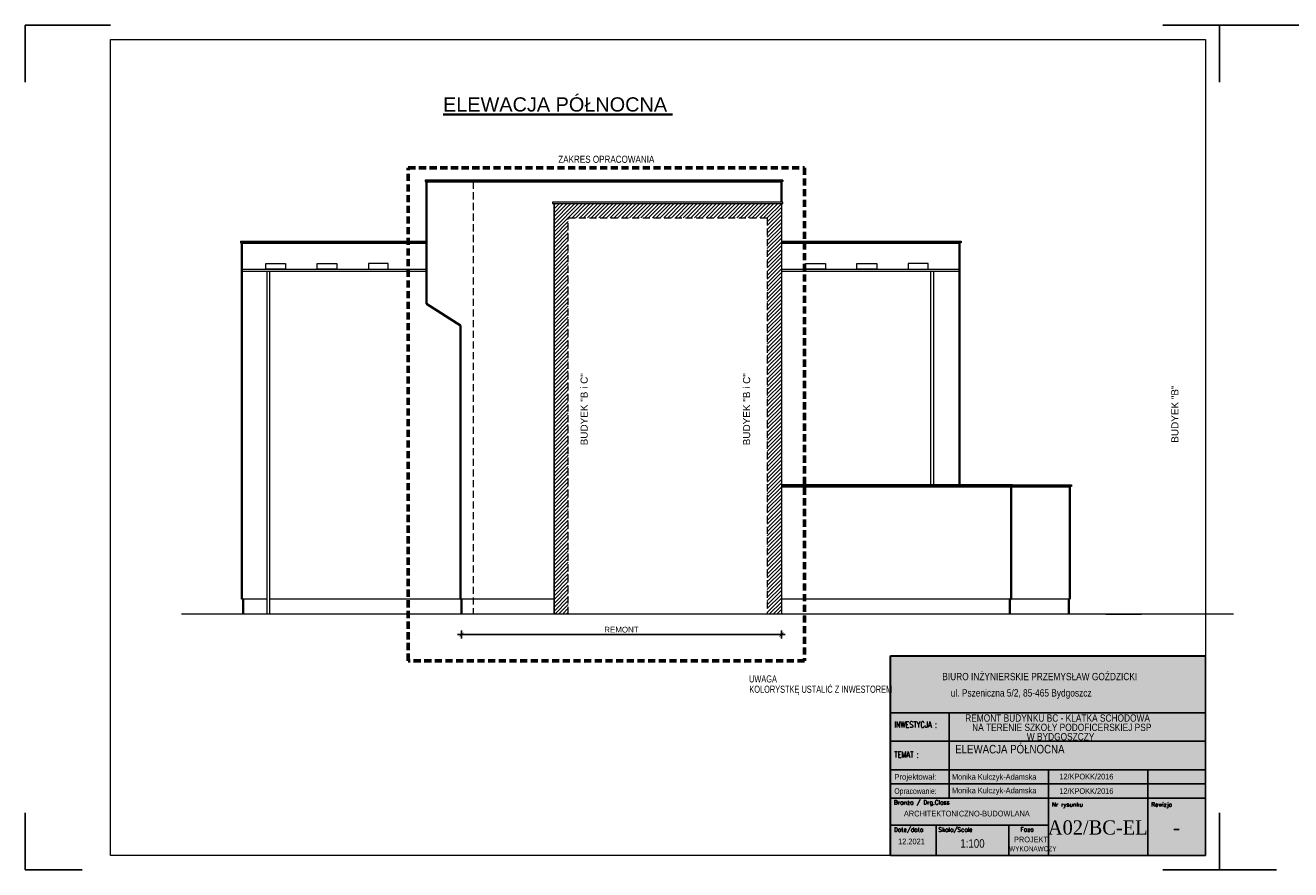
# Model space of a CAD drawing. Header units: millimetres. Extents: x -8040 to 8760, y -10081 to -7111.
# Tile 1 of 21: x -8040 to -3590, y -10081 to -7111. Entities that reach past the tile are written whole.
import ezdxf
from ezdxf.enums import TextEntityAlignment as Align

# ---------------------------------------------------------------- set-up
doc = ezdxf.new("R2010")
doc.units = ezdxf.units.MM
doc.linetypes.add('DASHED', pattern=[0.75, 0.5, -0.25])
doc.linetypes.add('DASHEDX2', pattern=[1.5, 1, -0.5])
for name, color, linetype, lineweight in [('!MARIUSZ', 220, 'Continuous', 35), ('BA_txs', 2, 'Continuous', 18), ('M_Ramki do druku', 7, 'Continuous', 18), ('M_Ramki rysunków', 2, 'Continuous', 18), ('M_Teksty duże', 3, 'Continuous', 35), ('PG_PRZERYWANE_ŚREDNIE', 1, 'DASHEDX2', 18), ('PG_SCHODY', 2, 'Continuous', 18), ('PG_SZRAF', 1, 'Continuous', 18), ('PG_WIDOKOWE_CIENKIE', 1, 'Continuous', 18), ('PG_ŚCIANY_SŁUPY', 4, 'Continuous', 35), ('Przekrojowa', 60, 'Continuous', 18), ('TABC', 1, 'Continuous', 18), ('TABELKA', 7, 'Continuous', 18), ('Wymiarowa zewnętrzna', 50, 'Continuous', 18)]:
    doc.layers.add(name, color=color, linetype=linetype, lineweight=lineweight)
doc.styles.add('BIKTS', font='bikromsw.shx', dxfattribs={"width": 0.85})
doc.styles.add('MCAD_TD', font='arial.ttf')
doc.styles.add('ROMANC', font='times.ttf', dxfattribs={"height": 20})
doc.styles.add('ROMANS', font='bikromsw.shx', dxfattribs={"width": 0.8})
doc.styles.add('SIMPLEX', font='SIMPLEX')
doc.styles.get("Standard").update_dxf_attribs({"font": 'arial.ttf'})
doc.dimstyles.new('Styl 50', dxfattribs={"dimscale": 0, "dimtxt": 12.5, "dimasz": 8, "dimexe": 17.5, "dimexo": 0, "dimgap": 5, "dimtad": 1, "dimdec": 1, "dimtxsty": 'Standard', "dimblk": 'ARCHTICK', "dimcen": 6, "dimdle": 8, "dimadec": 0, "dimazin": 0, "dimtfac": 1, "dimtdec": 1, "dimtmove": 1, "dimatfit": 3, "dimldrblk": 'ARCHTICK', "dimfxl": 17.5, "dimfxlon": 1, "dimarcsym": 0})

# ---------------------------------------------------------------- blocks, each defined once
blk = doc.blocks.new('Znacznik_narozny')
at = {"layer": 'M_Ramki do druku', "lineweight": -2}
blk.add_lwpolyline([(0, -20), (0, 0), (20, 0)], dxfattribs=at)
blk = doc.blocks.new('A$C38c5ed0e')
at = {"true_color": 0xffffff}
h = blk.add_hatch(color=7, dxfattribs=at)
h.dxf.hatch_style = 1
h.paths.add_polyline_path([(1107.2, 702), (0, 702), (0, 0), (1107.2, 0)])
at = {"layer": 'Przekrojowa', "color": 18, "lineweight": 30, "true_color": 0x000000}
for p, q in [((0, 0), (0, 702)), ((0, 702), (1107.2, 702))]:
    blk.add_line(p, q, dxfattribs=at)
blk = doc.blocks.new('TAB-SP')
at = {"color": 18, "true_color": 0x000000}
for p, q in [((-5536, 0), (-5536, 3510)), ((-5536, 3510), (0, 3510)), ((0, 3510), (0, 0)), ((-4506, 2008), (-4506, 2508)), ((-5536, 2008), (0, 2008)), ((-4506, 1014), (-4506, 2025)), ((-2760, 1508), (-2760, 531)), ((-1014, 1508), (-1014, 1008)), ((-5520, 1258), (0, 1258)), ((0, 1008), (-5536, 1008)), ((-4506, 1008), (-4506, 1014)), ((-1014, 0), (-1014, 1008)), ((-5536, 0), (0, 0))]:
    blk.add_line(p, q, dxfattribs=at)
at = {"color": 18, "linetype": 'Continuous', "true_color": 0x000000}
for p, q in [((0, 2508), (-5536, 2508)), ((0, 1508), (-5536, 1508)), ((-2760, 531), (-5536, 531)), ((-4733, 0), (-4733, 531)), ((-3457, 0), (-3457, 531)), ((-2760, 531), (-2760, 0))]:
    blk.add_line(p, q, dxfattribs=at)
at = {"color": 18, "true_color": 0x000000, "style": 'ROMANS'}
for s, width, p, p2 in [('Projektował: ', 0.750949, (-5470, 1333), (-4691, 1333)), ('Opracowanie: ', 0.711769, (-5470, 1083), (-4691, 1083))]:
    blk.add_text(s, height=100, dxfattribs=dict(at, width=width)).set_placement(p, p2, align=Align.FIT)
at = {"color": 18, "true_color": 0x000000, "style": 'BIKTS', "width": 0.85}
for tag, p, height in [('TEMAT1', (-4383, 1811), 150), ('TEMAT2', (-4383, 1591), 150), ('PROJEKTOWAł1', (-4383, 1336), 100), ('UPR.NR1', (-2569, 1341), 100), ('PROJEKTOWAŁ2', (-4383, 1086), 100), ('UPR.NR2', (-2569, 1091), 100), ('BRANżA', (-4783, 686), 100), ('DATA', (-5403, 196), 100), ('SKALA', (-4363, 136), 150), ('FAZA', (-3199, 242), 100), ('UPR.NR4', (-3378, 73), 100)]:
    blk.add_attdef(tag, p, '', height=height, dxfattribs=at)
at = {"color": 18, "true_color": 0x000000, "style": 'ROMANC'}
for tag, p in [('NR', (-2075, 368)), ('REWIZJA', (-508, 368))]:
    blk.add_attdef(tag, text='', height=250, dxfattribs=at).set_placement(p, align=Align.CENTER)
at = {"layer": 'TABC', "color": 18, "linetype": 'Continuous', "true_color": 0x000000, "style": 'SIMPLEX'}
for s, p in [('Branża / Drg.Class', (-5478, 896)), ('Nr rysunku', (-2700, 859)), ('Rewizja', (-954, 859)), ('Date/data', (-5475, 418)), ('Skala/Scale', (-4696, 418)), ('Faza', (-3252, 421))]:
    blk.add_text(s, height=74.6, dxfattribs=at).set_placement(p)
at = {"layer": 'TABELKA', "color": 18, "true_color": 0x000000}
for s, height, style, width, p in [('BIURO INŻYNIERSKIE PRZEMYSŁAW GOŹDZICKI', 128.93, 'BIKTS', 0.85, (-4626, 3082)), ('ul. Pszeniczna 5/2, 85-465 Bydgoszcz', 128.93, 'BIKTS', 0.85, (-4477, 2795)), ('REMONT BUDYNKU BC - KLATKA SCHODOWA ', 128.93, 'BIKTS', 0.85, (-4223, 2353)), ('INWESTYCJA :', 105.6, 'SIMPLEX', 0.8, (-5470, 2248)), ('NA TERENIE SZKOŁY PODOFICERSKIEJ PSP ', 128.93, 'BIKTS', 0.85, (-4101, 2189)), ('TEMAT :', 105.6, 'SIMPLEX', 0.8, (-5470, 1721))]:
    blk.add_text(s, height=height, dxfattribs=dict(at, style=style, width=width)).set_placement(p)
at = {"layer": 'TABELKA', "color": 18, "true_color": 0x000000, "insert": (-3140, 2154), "char_height": 128.93, "width": 1530.26, "attachment_point": 1, "style": 'BIKTS'}
blk.add_mtext('W BYDGOSZCZY', dxfattribs=at)
blk = doc.blocks.new('_ArchTick')
at = {"color": 0, "linetype": 'ByBlock', "const_width": 0.15}
blk.add_lwpolyline([(-0.5, -0.5), (0.5, 0.5)], dxfattribs=at)
blk = doc.blocks.new('*D386')
at = {"layer": 'Defpoints', "color": 0, "transparency": 16777216}
for p in [(-6505.8, -9181.7), (-5381.2, -9181.7), (-5381.2, -9254.1)]:
    blk.add_point(p, dxfattribs=at)
at = {"layer": 'Wymiarowa zewnętrzna', "color": 0, "lineweight": -2, "transparency": 16777216}
for p, q in [((-6519.8, -9254.1), (-5367.2, -9254.1)), ((-6505.8, -9240.1), (-6505.8, -9268.1)), ((-5381.2, -9240.1), (-5381.2, -9268.1))]:
    blk.add_line(p, q, dxfattribs=at)
at = {"layer": 'Wymiarowa zewnętrzna', "color": 0, "lineweight": -2, "transparency": 16777216, "xscale": 14, "yscale": 14, "zscale": 14, "rotation": 180}
blk.add_blockref('_ArchTick', (-6505.8, -9254.1), dxfattribs=at)
at = {"layer": 'Wymiarowa zewnętrzna', "color": 0, "lineweight": -2, "transparency": 16777216, "xscale": 14, "yscale": 14, "zscale": 14}
blk.add_blockref('_ArchTick', (-5381.2, -9254.1), dxfattribs=at)
at = {"layer": 'Wymiarowa zewnętrzna', "color": 0, "lineweight": 0, "transparency": 16777216, "insert": (-5943.5, -9236.8), "char_height": 20, "attachment_point": 5}
blk.add_mtext('REMONT', dxfattribs=at)

msp = doc.modelspace()

# ---------------------------------------------------------------- hatches: boundary and pattern name
at = {"layer": 'PG_SZRAF', "true_color": 0x000000}
h = msp.add_hatch(dxfattribs=at)
h.set_pattern_fill('ANSI31', color=18, scale=3)
h.paths.add_polyline_path([(-5381.2, -7737.7), (-6180.7, -7737.7), (-6180.7, -9181.7), (-6130.7, -9181.7), (-6130.7, -7787.7), (-5431.2, -7787.7), (-5431.2, -9181.7), (-5381.2, -9181.7)])

# ---------------------------------------------------------------- linework, layer by layer
at = {"layer": '!MARIUSZ', "color": 18, "linetype": 'DASHED', "lineweight": 0, "ltscale": 50, "true_color": 0x000000}
for points in [[(-6465.2, -7660.7), (-6465.2, -9181.7)], [(-6130.7, -9181.7), (-6130.7, -7787.7), (-5431.2, -7787.7), (-5431.2, -9181.7)]]:
    msp.add_lwpolyline(points, dxfattribs=at)
at = {"layer": 'M_Ramki do druku', "color": 18, "lineweight": -2, "true_color": 0x000000}
for p, q in [((-7740, -7111), (-8040, -7111)), ((-3540, -7111), (-3840, -7111))]:
    msp.add_line(p, q, dxfattribs=at)
at = {"layer": 'M_Ramki rysunków', "color": 18, "true_color": 0x000000}
msp.add_lwpolyline([(-7740, -10031), (-7740, -7161), (-3890, -7161), (-3890, -10031)], close=True, dxfattribs=at)
at = {"layer": 'PG_PRZERYWANE_ŚREDNIE', "color": 18, "lineweight": 60, "ltscale": 25, "true_color": 0x000000}
msp.add_lwpolyline([(-6693.3, -7612), (-5299.6, -7612), (-5299.6, -9345.9), (-6693.3, -9345.9)], close=True, dxfattribs=at)
at = {"layer": 'PG_SCHODY', "color": 18, "true_color": 0x000000}
for points in [[(-4093.2, -9181.7), (-7490.3, -9181.7)], [(-3791.4, -9181.7), (-4093.2, -9181.7)]]:
    msp.add_lwpolyline(points, dxfattribs=at)
at = {"layer": 'PG_WIDOKOWE_CIENKIE', "color": 18, "true_color": 0x000000}
for p, q in [((-7190.7, -7976.1), (-7190.7, -9181.7)), ((-7180.7, -7976.1), (-7180.7, -9181.7)), ((-4856.7, -7976.1), (-4856.7, -8727.7)), ((-4846.7, -7976.1), (-4846.7, -8727.7)), ((-4240.2, -9181.7), (-4114.2, -9181.7))]:
    msp.add_line(p, q, dxfattribs=at)
for points in [[(-6629.3, -7655.7), (-6634.3, -7655.7), (-6634.3, -7660.7), (-6629.3, -7660.7)], [(-5376.2, -7655.7), (-6629.3, -7655.7)], [(-5376.2, -7660.7), (-6629.3, -7660.7)], [(-5376.2, -7655.7), (-5376.2, -7660.7)], [(-6180.7, -7737.7), (-6180.7, -9181.7)], [(-6180.7, -9181.7), (-6180.7, -7737.7), (-5381.2, -7737.7), (-5381.2, -9181.7)], [(-5381.2, -7737.7), (-5381.2, -9181.7)], [(-7283.2, -7870.7), (-6629.3, -7870.7)], [(-7283.2, -7870.7), (-7283.2, -7875.7)], [(-7283.2, -7875.7), (-6629.3, -7875.7)], [(-5381.2, -7870.7), (-4754.2, -7870.7)], [(-5381.2, -7875.7), (-4754.2, -7875.7)], [(-4754.2, -7870.7), (-4749.2, -7870.7), (-4749.2, -7875.7), (-4754.2, -7875.7)], [(-7278.2, -7968.6), (-6629.3, -7968.6)], [(-7278.2, -7976.1), (-6629.3, -7976.1)], [(-5381.2, -7968.6), (-4754.2, -7968.6)], [(-5381.2, -7976.1), (-4754.2, -7976.1)], [(-4568.4, -8727.7), (-5379.2, -8727.7)], [(-4568.4, -8732.7), (-5379.2, -8732.7)], [(-4568.4, -8727.7), (-4568.4, -8732.7)], [(-7190.7, -9129.7), (-7278.2, -9129.7)], [(-6509.8, -9129.7), (-7180.7, -9129.7)], [(-6180.7, -9129.7), (-6509.8, -9129.7)], [(-4577.4, -9129.7), (-5381.2, -9129.7)], [(-4370.2, -9129.7), (-4573.4, -9129.7)]]:
    msp.add_lwpolyline(points, dxfattribs=at)
for points in [[(-5376.2, -7732.7), (-6185.7, -7732.7), (-6185.7, -7737.7), (-5376.2, -7737.7)], [(-7194.1, -7948.3), (-7124.5, -7948.3), (-7124.5, -7968.6), (-7194.1, -7968.6)], [(-7013.5, -7948.3), (-6944, -7948.3), (-6944, -7968.6), (-7013.5, -7968.6)], [(-6763.4, -7948.3), (-6833, -7948.3), (-6833, -7968.6), (-6763.4, -7968.6)], [(-5295.8, -7948.3), (-5226.2, -7948.3), (-5226.2, -7968.6), (-5295.8, -7968.6)], [(-5115.3, -7948.3), (-5045.7, -7948.3), (-5045.7, -7968.6), (-5115.3, -7968.6)], [(-4865.1, -7948.3), (-4934.7, -7948.3), (-4934.7, -7968.6), (-4865.1, -7968.6)], [(-4568.4, -8727.7), (-4361.2, -8727.7), (-4361.2, -8732.7), (-4568.4, -8732.7)]]:
    msp.add_lwpolyline(points, close=True, dxfattribs=at)
at = {"layer": 'PG_ŚCIANY_SŁUPY', "color": 18, "true_color": 0x000000}
for p, q in [((-6629.3, -7660.7), (-6629.3, -8068.7)), ((-6629.3, -7660.7), (-6629.3, -8090.7)), ((-6629.3, -8090.7), (-6509.8, -8166.7)), ((-6509.8, -8166.7), (-6509.8, -9129.7)), ((-7278.2, -9129.7), (-7274.2, -9129.7)), ((-7274.2, -9129.7), (-7274.2, -9181.7)), ((-6509.8, -9129.7), (-6505.8, -9129.7)), ((-6505.8, -9129.7), (-6505.8, -9181.7)), ((-4573.4, -9129.7), (-4577.4, -9129.7)), ((-4577.4, -9129.7), (-4577.4, -9181.7)), ((-4366.2, -9129.7), (-4370.2, -9129.7)), ((-4370.2, -9129.7), (-4370.2, -9181.7))]:
    msp.add_line(p, q, dxfattribs=at)
for points in [[(-6629.3, -7660.7), (-5381.2, -7660.7)], [(-5381.2, -7660.7), (-5381.2, -7732.7)], [(-7278.2, -7875.7), (-7278.2, -9129.7)], [(-7278.2, -7875.7), (-6629.3, -7875.7)], [(-5381.2, -7875.7), (-4754.2, -7875.7)], [(-4754.2, -8727.7), (-4754.2, -7875.7)], [(-4366.2, -8732.7), (-5381.2, -8732.7)], [(-4573.4, -9129.7), (-4573.4, -8732.7)], [(-4366.2, -8732.7), (-4366.2, -9129.7)]]:
    msp.add_lwpolyline(points, dxfattribs=at)

# ---------------------------------------------------------------- block references
at = {"color": 18, "true_color": 0x000000}
ref = msp.add_blockref('TAB-SP', (-3890, -10031), dxfattribs=dict(at, xscale=0.1999999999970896, yscale=0.1999999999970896, zscale=0.1999999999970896))
ref.add_attrib('TEMAT1', 'ELEWACJA PÓŁNOCNA', (-4769.9, -9672), dxfattribs={"color": 250, "height": 30, "style": 'BIKTS', "width": 0.85})
ref.add_attrib('PROJEKTOWAł1', 'Monika Kulczyk-Adamska', (-4781.2, -9812.3), dxfattribs={"color": 250, "height": 20, "style": 'BIKTS', "width": 0.85})
ref.add_attrib('UPR.NR1', '12/KPOKK/2016', (-4403.7, -9814.3), dxfattribs={"color": 250, "height": 20, "style": 'BIKTS', "width": 0.85})
ref.add_attrib('PROJEKTOWAł2', 'Monika Kulczyk-Adamska', (-4781.2, -9764.5), dxfattribs={"color": 250, "height": 20, "style": 'BIKTS', "width": 0.85})
ref.add_attrib('UPR.NR2', '12/KPOKK/2016', (-4403.7, -9763.5), dxfattribs={"color": 250, "height": 20, "style": 'BIKTS', "width": 0.85})
ref.add_attrib('UPR.NR4', 'WYKONAWCZY', (-4580.2, -10016.3), dxfattribs={"color": 250, "height": 18, "style": 'BIKTS', "width": 0.75})
ref.add_attrib('BRANżA', 'ARCHITEKTONICZNO-BUDOWLANA', (-4950.2, -9893.7), dxfattribs={"color": 250, "height": 20, "style": 'BIKTS', "width": 0.85})
ref.add_attrib('DATA', '12.2021', (-4970.6, -9991.7), dxfattribs={"color": 250, "height": 20, "style": 'BIKTS', "width": 0.85})
ref.add_attrib('SKALA', '1:100', (-4751.8, -10003.7), dxfattribs={"color": 250, "height": 30, "style": 'BIKTS', "width": 0.85})
ref.add_attrib('FAZA', 'PROJEKT ', (-4563, -9984.9), dxfattribs={"color": 250, "height": 20, "style": 'BIKTS', "width": 0.85})
ref.add_attrib('NR', 'A02/BC-EL', dxfattribs={"color": 250, "height": 50, "style": 'ROMANC', "width": 0.95}).set_placement((-4268.6, -9957.4), align=Align.CENTER)
ref.add_attrib('REWIZJA', '-', dxfattribs={"color": 250, "height": 50, "style": 'ROMANC'}).set_placement((-3991.7, -9957.4), align=Align.CENTER)
at = {"layer": 'M_Ramki do druku', "color": 18, "lineweight": -2, "true_color": 0x000000, "yscale": 10, "zscale": 10}
for p, xscale in [((-8040, -7111), 10), ((-3840, -7111), -10), ((-3840, -7111), 10)]:
    msp.add_blockref('Znacznik_narozny', p, dxfattribs=dict(at, xscale=xscale))
at = {"layer": 'M_Ramki do druku', "color": 18, "lineweight": -2, "true_color": 0x000000, "yscale": 10, "zscale": 10, "rotation": 180}
for p, xscale in [((-8040, -10081), -10), ((-3840, -10081), 10), ((-3840, -10081), -10)]:
    msp.add_blockref('Znacznik_narozny', p, dxfattribs=dict(at, xscale=xscale))
at = {"layer": 'PG_WIDOKOWE_CIENKIE', "color": 18, "lineweight": 30, "true_color": 0x000000}
msp.add_blockref('A$C38c5ed0e', (-4997.2, -10031), dxfattribs=at)

# ---------------------------------------------------------------- texts
at = {"layer": 'BA_txs', "color": 18, "true_color": 0x000000, "style": 'BIKTS'}
for s, width, p in [('ZAKRES OPRACOWANIA', 0.85, (-6165.7, -7594.7)), ('UWAGA', 0.65, (-5494.8, -9422.4)), ('KOLORYSTKĘ USTALIĆ Z INWESTOREM', 0.65, (-5493.8, -9458.8))]:
    msp.add_text(s, height=25, dxfattribs=dict(at, width=width)).set_placement(p)
at = {"layer": 'BA_txs', "color": 18, "true_color": 0x000000, "char_height": 25, "attachment_point": 1, "rotation": 90}
for s, insert in [('BUDYEK "B i C"', (-6087.4, -8588.3)), ('BUDYEK "B i C"', (-5515.9, -8588.3)), ('BUDYEK "B"', (-4009.7, -8579.2))]:
    msp.add_mtext_dynamic_manual_height_columns(s, width=398.159, gutter_width=12.5, heights=[0], dxfattribs=dict(at, insert=insert))
at = {"layer": 'M_Teksty duże', "color": 18, "true_color": 0x000000, "style": 'MCAD_TD'}
msp.add_text('%%UELEWACJA PÓŁNOCNA ', height=50, dxfattribs=at).set_placement((-6570.9, -7414.3))

# ---------------------------------------------------------------- dimensions: what is measured, and where the dimension line sits
at = {"layer": 'Wymiarowa zewnętrzna', "color": 18, "lineweight": 0, "true_color": 0x000000}
dim = msp.add_linear_dim(base=(-5381.2, -9254.1), p1=(-6505.8, -9181.7), p2=(-5381.2, -9181.7), text='REMONT', dimstyle='Styl 50', override={"dimscale": 1, "dimtxt": 20, "dimasz": 14, "dimexe": 14, "dimgap": 7, "dimdec": 0, "dimdle": 14, "dimtix": 1, "dimfxl": 14}, dxfattribs=at)
dim.commit()
dim.dimension.update_dxf_attribs({"geometry": '*D386', "text_midpoint": (-5943.5, -9236.8)})

doc.saveas('drawing.dxf')
